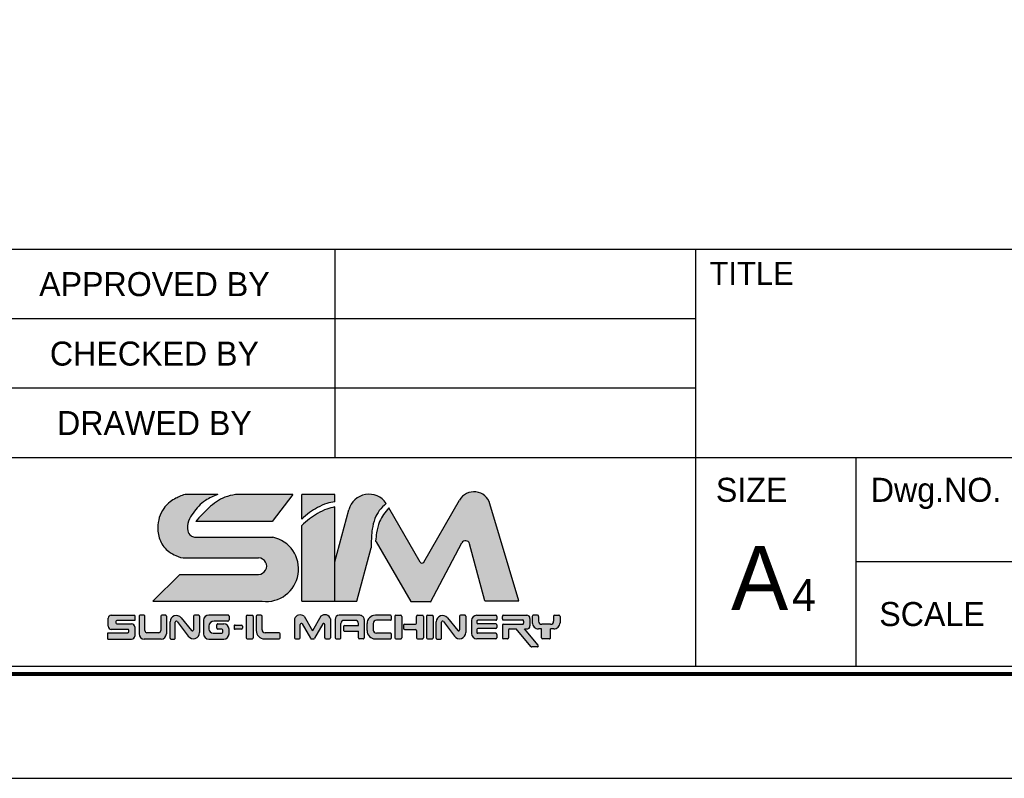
# Model space of a CAD drawing. Header units: millimetres. Extents: x 7261 to 7707, y -742 to -427.
# Tile 2 of 3: x 7544 to 7636, y -742 to -671. Entities that reach past the tile are written whole.
import ezdxf
from ezdxf.enums import TextEntityAlignment as Align

# ---------------------------------------------------------------- set-up
doc = ezdxf.new("R2010")
doc.units = ezdxf.units.MM
doc.header["$LTSCALE"] = 5
doc.layers.add('가는실선', color=1, linetype='Continuous')
doc.layers.add('외형선', color=3, linetype='Continuous')

# ---------------------------------------------------------------- blocks, each defined once
blk = doc.blocks.new('SUNGIL')
at = {"layer": '외형선'}
h = blk.add_hatch(color=150, dxfattribs=at)
h.dxf.hatch_style = 1
h.paths.add_polyline_path([(-15.32034521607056, 0.1363232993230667, 0.4142135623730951), (-15.62034521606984, 0.436323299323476), (-17.04332946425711, 0.436323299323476, -0.4142135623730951), (-17.1433294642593, 0.5363232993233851), (-17.1433294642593, 0.6607271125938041, -0.4142135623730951), (-17.04332946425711, 0.7607271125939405), (-15.32034521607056, 0.7607271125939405), (-15.32034521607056, 1.272719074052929), (-17.57193392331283, 1.272719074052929, 0.4142135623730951), (-17.87193392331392, 0.972719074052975), (-17.87193392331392, 0.2039128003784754, 0.4142135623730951), (-17.57193392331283, -0.09608719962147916), (-15.99039048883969, -0.09608719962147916, -0.4142135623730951), (-15.89039048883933, -0.196087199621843), (-15.89039048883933, -0.314784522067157, -0.4142135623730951), (-15.99039048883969, -0.4147845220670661), (-17.90080074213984, -0.4147845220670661), (-17.90080074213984, -1.035964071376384), (-15.62034521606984, -1.035964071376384, 0.4142135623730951), (-15.32034521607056, -0.7359640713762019)])
h.paths.add_polyline_path([(-3.959990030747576, 1.152137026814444, 0.4142135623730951), (-4.059990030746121, 1.25213702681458), (-4.51451652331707, 1.252137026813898, 0.4142135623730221), (-4.614516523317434, 1.152137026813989), (-4.614516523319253, -0.9073124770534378, 0.4142135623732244), (-4.51451652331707, -1.007312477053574), (-4.059990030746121, -1.007312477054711, 0.4142135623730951), (-3.959990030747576, -0.9073124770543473)])
h.paths.add_polyline_path([(0.5650335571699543, 0.3762042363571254, -0.7673269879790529), (0.7516360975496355, 0.4262042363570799), (1.550409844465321, -0.9573124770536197, 0.2679491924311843), (1.637012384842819, -1.007312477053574), (1.835682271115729, -1.007312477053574, 0.2679491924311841), (1.922284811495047, -0.9573124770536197), (2.721058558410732, 0.4262042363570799, -0.7673269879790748), (2.907661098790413, 0.3762042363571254), (2.907661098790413, -0.9073124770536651, 0.4142135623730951), (3.007661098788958, -1.007312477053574), (3.372694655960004, -1.007312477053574, 0.4142135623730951), (3.472694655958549, -0.9073124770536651), (3.472694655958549, 0.9073124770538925, 0.5572135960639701), (2.5396819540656, 1.157312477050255), (1.736347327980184, -0.2341039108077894), (0.9330127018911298, 1.157312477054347, 0.5198906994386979), (0, 0.9073124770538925), (0, -0.9073124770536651, 0.4142135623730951), (0.1000000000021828, -1.007312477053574), (0.4650335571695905, -1.007312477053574, 0.4142135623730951), (0.5650335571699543, -0.9073124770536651)])
h = blk.add_hatch(color=251, dxfattribs=at)
h.dxf.hatch_style = 1
h.paths.add_polyline_path([(-4.97105499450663, 0.2072521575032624, 0.4142135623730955), (-5.071054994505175, 0.3072521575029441), (-5.691646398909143, 0.3072521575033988, 0.4142135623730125), (-5.791646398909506, 0.2072521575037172), (-5.791646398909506, 0.02459882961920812, 0.414213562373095), (-5.691646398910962, -0.0754011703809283), (-5.071054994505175, -0.07540117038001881, 0.4142135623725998), (-4.97105499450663, 0.02459882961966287)])
h.paths.add_polyline_path([(-12.28087751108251, -0.535964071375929), (-12.28087751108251, 1.17271907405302, 0.4142135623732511), (-12.38087751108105, 1.272719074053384), (-12.71824673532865, 1.272719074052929, 0.4142135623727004), (-12.81824673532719, 1.172719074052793), (-12.81824673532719, -0.2217138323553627, -0.4142135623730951), (-13.01824673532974, -0.4217138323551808), (-14.14548000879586, -0.4217138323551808, -0.4142135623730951), (-14.34548000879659, -0.2217138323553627), (-14.34548000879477, 1.172719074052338, 0.4142135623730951), (-14.44548000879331, 1.272719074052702), (-14.80751994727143, 1.272719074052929, 0.4142135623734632), (-14.90751994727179, 1.172719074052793), (-14.90751994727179, -0.5359640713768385, 0.4142135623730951), (-14.40751994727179, -1.035964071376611), (-12.78087751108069, -1.035964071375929, 0.4142135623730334)])
h.paths.add_polyline_path([(-9.099099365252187, -0.3905156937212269), (-9.099099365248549, 1.172719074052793, 0.4142135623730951), (-9.199099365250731, 1.272719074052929), (-9.587536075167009, 1.272719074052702, 0.4142135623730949), (-9.687536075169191, 1.172719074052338), (-9.687536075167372, -0.1538528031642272, -0.7053166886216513), (-9.865012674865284, -0.2170776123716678), (-10.8639320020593, 1.007012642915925, 0.7053166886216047), (-11.92879160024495, 0.6276637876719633), (-11.92879160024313, -0.9359640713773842, 0.4142135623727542), (-11.82879160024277, -1.035964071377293), (-11.52689582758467, -1.035964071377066, 0.4142135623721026), (-11.4268958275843, -0.9359640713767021), (-11.4268958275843, 0.5934383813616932, -0.7182104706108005), (-11.2473006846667, 0.6539744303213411), (-10.17667022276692, -0.7537319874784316, 0.7182104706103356)])
h.paths.add_polyline_path([(-6.271341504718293, -0.5359640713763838), (-6.271341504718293, -0.06761265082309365, 0.4142135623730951), (-6.771341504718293, 0.4323873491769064), (-7.354107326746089, 0.4323873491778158, 0.4142135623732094), (-7.454107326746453, 0.3323873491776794), (-7.454107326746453, 0.0296939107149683, 0.4142135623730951), (-7.354107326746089, -0.07030608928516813), (-6.96120667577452, -0.07030608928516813, -0.4142135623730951), (-6.861206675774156, -0.1703060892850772), (-6.861206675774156, -0.365264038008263, -0.4142135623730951), (-6.96120667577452, -0.4652640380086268), (-7.806013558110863, -0.4652640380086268, -0.4142135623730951), (-8.206013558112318, -0.06526403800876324), (-8.206013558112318, 0.2047066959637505, -0.4142135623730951), (-7.706013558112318, 0.7047066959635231), (-6.371341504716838, 0.7047066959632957, 0.4142135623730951), (-6.271341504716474, 0.8047066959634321), (-6.271341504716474, 1.172719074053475, 0.4142135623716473), (-6.371341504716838, 1.272719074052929), (-8.217759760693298, 1.272719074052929, 0.4142135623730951), (-8.717759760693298, 0.7727190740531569), (-8.717759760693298, -0.5359640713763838, 0.414213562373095), (-8.217759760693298, -1.035964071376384), (-6.771341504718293, -1.035964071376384, 0.4142135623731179)])
h.paths.add_polyline_path([(-1.362338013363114, -0.5293903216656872, 0.4142135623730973), (-1.462338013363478, -0.4293903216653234), (-2.803363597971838, -0.4293903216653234, -0.4142135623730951), (-3.10336359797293, -0.1293903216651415), (-3.10336359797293, 1.152137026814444, 0.4142135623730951), (-3.203363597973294, 1.25213702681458), (-3.559534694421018, 1.25213702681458, 0.4142135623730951), (-3.659534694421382, 1.152137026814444), (-3.659534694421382, -0.2073124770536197, 0.414213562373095), (-2.85953469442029, -1.007312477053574), (-1.462338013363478, -1.007312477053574, 0.414213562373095), (-1.362338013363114, -0.9073124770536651)])
h.paths.add_polyline_path([(4.456342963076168, 0.4686641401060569, -0.4142135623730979), (4.75634296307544, 0.7686641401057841), (5.839535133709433, 0.7686641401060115, -0.4142135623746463), (6.139535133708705, 0.4686641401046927), (6.139535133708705, 0.2733334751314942), (4.805098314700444, 0.2733334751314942, 0.4142135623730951), (4.705098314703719, 0.1733334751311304), (4.705098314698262, -0.1743424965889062, 0.414213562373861), (4.805098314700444, -0.2743424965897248), (6.139535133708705, -0.2743424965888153), (6.139535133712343, -0.9073124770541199, 0.4142135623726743), (6.239535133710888, -1.007312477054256), (6.59340447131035, -1.007312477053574, 0.414213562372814), (6.693404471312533, -0.9073124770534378), (6.693404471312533, 0.852137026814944, 0.4142135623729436), (6.293404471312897, 1.25213702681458), (4.306512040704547, 1.252137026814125, 0.4142135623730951), (3.906512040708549, 0.8521370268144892), (3.906512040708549, -0.9073124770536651, 0.4142135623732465), (4.006512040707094, -1.007312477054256), (4.356342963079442, -1.007312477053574, 0.414213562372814), (4.456342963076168, -0.9073124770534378)])
h.paths.add_polyline_path([(9.308905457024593, -0.5669163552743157, 0.4142135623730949), (9.20890545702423, -0.4669163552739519), (7.872290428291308, -0.4669163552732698, -0.4142135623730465), (7.572290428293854, -0.1669163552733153), (7.572290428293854, 0.4716728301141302, -0.4142135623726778), (7.872290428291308, 0.77167283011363), (9.208905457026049, 0.7716728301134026, 0.4142135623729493), (9.308905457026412, 0.8716728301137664), (9.308905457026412, 1.152137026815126, 0.4142135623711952), (9.20890545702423, 1.25213702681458), (7.769105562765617, 1.252137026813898, 0.4142135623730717), (6.969105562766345, 0.4521370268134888), (6.969105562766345, -0.2073124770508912, 0.4142135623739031), (7.769105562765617, -1.007312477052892), (9.20890545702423, -1.007312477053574, 0.4142135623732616), (9.308905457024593, -0.9073124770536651)])
h.paths.add_polyline_path([(10.2991855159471, 1.152137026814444, 0.4142135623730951), (10.19918551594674, 1.25213702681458), (9.744659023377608, 1.252137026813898, 0.4142135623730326), (9.644659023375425, 1.152137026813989), (9.644659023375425, -0.9073124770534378, 0.4142135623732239), (9.744659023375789, -1.007312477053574), (10.19918551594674, -1.007312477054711, 0.4142135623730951), (10.2991855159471, -0.9073124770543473)])
h.paths.add_polyline_path([(12.38076114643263, 1.152137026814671, 0.4142135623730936), (12.28076114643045, 1.25213702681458), (11.82623465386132, 1.252137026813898, 0.4142135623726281), (11.72623465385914, 1.152137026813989), (11.72623465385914, 0.4936220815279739, -0.4142135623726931), (11.62623465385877, 0.3936220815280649), (10.58187901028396, 0.3936220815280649, 0.4142135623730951), (10.48187901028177, 0.2936220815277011), (10.48187901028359, 0.00194314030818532, 0.4142135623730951), (10.58187901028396, -0.09805685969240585), (11.62623465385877, -0.09805685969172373, -0.4142135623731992), (11.72623465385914, -0.1980568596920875), (11.72623465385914, -0.9073124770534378, 0.4142135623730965), (11.8262346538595, -1.007312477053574), (12.28076114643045, -1.007312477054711, 0.4142135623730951), (12.38076114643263, -0.9073124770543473)])
h.paths.add_polyline_path([(13.32977494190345, 1.152137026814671, 0.4142135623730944), (13.22977494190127, 1.25213702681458), (12.77524844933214, 1.252137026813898, 0.4142135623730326), (12.67524844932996, 1.152137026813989), (12.67524844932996, -0.9073124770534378, 0.4142135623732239), (12.77524844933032, -1.007312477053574), (13.22977494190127, -1.007312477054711, 0.4142135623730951), (13.32977494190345, -0.9073124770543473)])
h.paths.add_polyline_path([(14.6790167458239, 1.007012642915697, 0.7053166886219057), (13.61415714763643, 0.6276637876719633), (13.61415714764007, -0.9359640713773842, 0.4142135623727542), (13.71415714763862, -1.035964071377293), (14.01605292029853, -1.035964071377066, 0.4142135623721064), (14.11605292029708, -0.9359640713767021), (14.11605292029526, 0.5934383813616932, -0.7182104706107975), (14.2956480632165, 0.6539744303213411), (15.36627852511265, -0.7537319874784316, 0.7182104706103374), (16.44384938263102, -0.3905156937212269), (16.44384938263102, 1.172719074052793, 0.4142135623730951), (16.34384938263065, 1.272719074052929), (15.95541267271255, 1.272719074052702, 0.4142135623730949), (15.85541267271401, 1.172719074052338), (15.85541267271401, -0.1538528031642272, -0.7053166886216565), (15.6779360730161, -0.2170776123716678)])
h.paths.add_polyline_path([(19.4189332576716, 1.152137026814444, 0.4142135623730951), (19.31893325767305, 1.25213702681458), (17.49662840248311, 1.25213702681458, 0.4142135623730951), (16.99662840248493, 0.7521370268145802), (16.99662840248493, -0.5073124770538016, 0.4142135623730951), (17.49662840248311, -1.007312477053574), (19.31893325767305, -1.007312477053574, 0.414213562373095), (19.4189332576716, -0.9073124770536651), (19.4189332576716, -0.5778951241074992, 0.4142135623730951), (19.31893325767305, -0.4778951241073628), (17.60363558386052, -0.4778951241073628, -0.4142135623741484), (17.50363558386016, -0.3778951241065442), (17.50363558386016, -0.1244796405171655, -0.4142135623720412), (17.60363558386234, -0.02447964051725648), (19.31893325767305, -0.02447964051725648, 0.4142135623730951), (19.4189332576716, 0.07552035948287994), (19.4189332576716, 0.3219568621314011, 0.4142135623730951), (19.31893325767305, 0.4219568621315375), (17.60363558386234, 0.4219568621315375, -0.4142135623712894), (17.50363558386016, 0.5219568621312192), (17.50363558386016, 0.6707348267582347, -0.4142135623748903), (17.60363558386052, 0.7707348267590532), (19.31893325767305, 0.7707348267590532, 0.4142135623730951), (19.4189332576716, 0.870734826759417)])
h.paths.add_polyline_path([(22.60263788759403, 0.952137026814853, 0.4142135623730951), (22.30263788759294, 1.252137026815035), (20.05717268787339, 1.25213702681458, 0.4142135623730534), (19.95717268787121, 1.152137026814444), (19.95717268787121, 0.9041253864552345, 0.4142135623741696), (20.05717268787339, 0.8041253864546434), (21.90090023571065, 0.8041253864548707, -0.4142135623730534), (22.00090023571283, 0.7041253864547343), (22.00090023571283, 0.4896281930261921, -0.4142135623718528), (21.90090023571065, 0.3896281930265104), (20.05717268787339, 0.3896281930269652, 0.4142135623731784), (19.95717268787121, 0.2896281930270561), (19.95717268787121, -0.9073124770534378, 0.4142135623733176), (20.05717268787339, -1.007312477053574), (20.45308013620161, -1.007312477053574, 0.414213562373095), (20.55308013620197, -0.9073124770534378), (20.55308013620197, -0.1613095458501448, -0.414213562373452), (20.65308013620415, -0.06130954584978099), (21.28090429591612, -0.06130954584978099), (22.70003576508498, -1.752564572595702, 0.2216946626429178), (22.77664020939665, -1.788285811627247), (23.31875131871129, -1.788285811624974, 0.6370702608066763), (23.39535576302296, -1.624007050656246), (22.08409686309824, -0.06130954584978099), (22.30263788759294, -0.06130954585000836, 0.4142135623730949), (22.60263788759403, 0.2386904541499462)])
h.paths.add_polyline_path([(25.48938805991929, 0.5386904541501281), (25.48938805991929, 1.152137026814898, 0.4142135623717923), (25.38938805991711, 1.25213702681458), (24.97889821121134, 1.25213702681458, 0.4142135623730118), (24.87889821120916, 1.152137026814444), (24.87889821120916, 0.6896281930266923, -0.4142135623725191), (24.57889821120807, 0.3896281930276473), (23.73988544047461, 0.3896281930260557, -0.414213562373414), (23.4398854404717, 0.6896281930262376), (23.4398854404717, 1.152137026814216, 0.4142135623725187), (23.33988544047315, 1.252137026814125), (22.92939559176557, 1.25213702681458, 0.4142135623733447), (22.82939559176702, 1.152137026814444), (22.82939559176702, 0.5386904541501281, 0.4142135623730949), (23.42939559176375, -0.06130954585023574), (24.88938805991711, -0.06130954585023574, 0.4142135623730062)])
h.paths.add_polyline_path([(24.57966956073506, -0.06130954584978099), (23.71582084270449, -0.06130954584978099), (23.71582084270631, -0.9073124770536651, 0.4142135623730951), (23.81582084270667, -1.007312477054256), (24.47966956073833, -1.007312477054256, 0.4142135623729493), (24.57966956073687, -0.9073124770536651)])
for p, q in [((-17.87193392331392, 0.203912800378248), (-17.87193392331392, 0.972719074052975)), ((-17.57193392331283, 1.272719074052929), (-15.32034521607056, 1.272719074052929)), ((-15.32034521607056, 1.234862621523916), (-15.32034521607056, 0.7607271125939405)), ((-14.90751994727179, 1.17271907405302), (-14.90751994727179, -0.5359640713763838)), ((-14.44548000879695, 1.272719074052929), (-14.80751994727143, 1.272719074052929)), ((-14.34548000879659, -0.2217138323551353), (-14.34548000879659, 1.17271907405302)), ((-12.81824673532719, 1.17271907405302), (-12.81824673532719, -0.2217138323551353)), ((-12.38087751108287, 1.272719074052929), (-12.71824673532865, 1.272719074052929)), ((-12.28087751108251, 1.17271907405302), (-12.28087751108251, -0.5359640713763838)), ((-10.86393200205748, 1.007012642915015), (-9.865012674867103, -0.2170776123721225)), ((-9.687536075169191, 1.17271907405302), (-9.687536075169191, -0.1538528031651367)), ((-9.199099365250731, 1.272719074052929), (-9.587536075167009, 1.272719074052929)), ((-9.099099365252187, 1.17271907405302), (-9.099099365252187, -0.390515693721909)), ((-6.371341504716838, 1.272719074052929), (-8.217759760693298, 1.272719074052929)), ((-6.271341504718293, 1.17271907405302), (-6.271341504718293, 0.8047066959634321)), ((-6.271341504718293, 1.17271907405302), (-6.271341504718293, 0.8047066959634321)), ((-4.614516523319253, 1.152137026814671), (-4.614516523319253, -0.9073124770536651)), ((-4.51451652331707, 1.25213702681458), (-4.059990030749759, 1.25213702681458)), ((-3.959990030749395, 1.152137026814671), (-3.959990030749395, -0.9073124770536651)), ((-3.659534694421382, 1.152137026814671), (-3.659534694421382, -0.2073124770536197)), ((-3.203363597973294, 1.25213702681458), (-3.559534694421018, 1.25213702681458)), ((-3.10336359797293, -0.1293903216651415), (-3.10336359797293, 1.152137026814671)), ((0.9330127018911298, 1.157312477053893), (1.736347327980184, -0.2341039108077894)), ((2.5396819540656, 1.157312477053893), (1.736347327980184, -0.2341039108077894)), ((6.293404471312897, 1.25213702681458), (4.306512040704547, 1.25213702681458)), ((9.20890545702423, 1.25213702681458), (7.769105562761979, 1.25213702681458)), ((9.308905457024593, 0.8716728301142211), (9.308905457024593, 1.152137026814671)), ((9.644659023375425, 1.152137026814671), (9.644659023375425, -0.9073124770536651)), ((9.744659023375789, 1.25213702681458), (10.19918551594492, 1.25213702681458)), ((10.2991855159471, 1.152137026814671), (10.2991855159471, -0.9073124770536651)), ((11.72623465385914, 0.4936220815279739), (11.72623465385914, 1.152137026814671)), ((11.8262346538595, 1.25213702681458), (12.28076114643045, 1.25213702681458)), ((12.38076114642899, 1.152137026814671), (12.38076114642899, -0.9073124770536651)), ((12.67524844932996, 1.152137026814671), (12.67524844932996, -0.9073124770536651)), ((12.77524844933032, 1.25213702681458), (13.22977494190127, 1.25213702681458)), ((13.32977494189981, 1.152137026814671), (13.32977494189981, -0.9073124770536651)), ((14.6790167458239, 1.007012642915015), (15.67793607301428, -0.2170776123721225)), ((15.85541267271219, 1.17271907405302), (15.85541267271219, -0.1538528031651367)), ((16.34384938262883, 1.272719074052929), (15.95541267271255, 1.272719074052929)), ((16.44384938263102, 1.17271907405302), (16.44384938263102, -0.390515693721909)), ((17.49662840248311, 1.25213702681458), (19.31893325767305, 1.25213702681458)), ((19.4189332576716, 1.152137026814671), (19.4189332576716, 0.8707348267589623)), ((19.95717268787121, 0.904125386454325), (19.95717268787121, 1.152137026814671)), ((20.05717268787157, 1.25213702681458), (22.30263788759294, 1.25213702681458)), ((22.60263788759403, 0.9521370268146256), (22.60263788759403, 0.2386904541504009)), ((22.82939559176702, 1.152137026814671), (22.82939559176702, 0.5386904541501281)), ((23.33988544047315, 1.25213702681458), (22.92939559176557, 1.25213702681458)), ((23.4398854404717, 1.152137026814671), (23.4398854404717, 0.6896281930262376)), ((24.87889821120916, 1.152137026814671), (24.87889821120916, 0.6896281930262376)), ((24.97889821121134, 1.25213702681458), (25.38938805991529, 1.25213702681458)), ((25.48938805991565, 1.152137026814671), (25.48938805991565, 0.5386904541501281)), ((-17.1433294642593, 0.6607271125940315), (-17.1433294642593, 0.5363232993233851)), ((-15.32034521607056, 0.7607271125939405), (-17.04332946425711, 0.7607271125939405)), ((-17.04332946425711, 0.436323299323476), (-15.62034521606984, 0.436323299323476)), ((-15.32034521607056, 0.1363232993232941), (-15.32034521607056, -0.7359640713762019)), ((-11.92879160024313, -0.9359640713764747), (-11.92879160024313, 0.6276637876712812)), ((-11.4268958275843, -0.9359640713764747), (-11.4268958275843, 0.5934383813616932)), ((-11.2473006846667, 0.6539744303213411), (-10.17667022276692, -0.7537319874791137)), ((-8.717759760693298, 0.7727190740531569), (-8.717759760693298, -0.5359640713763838)), ((-8.206013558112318, 0.2047066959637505), (-8.206013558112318, -0.06526403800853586)), ((-6.371341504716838, 0.7047066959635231), (-7.706013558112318, 0.7047066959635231)), ((-7.454107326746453, 0.02969391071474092), (-7.454107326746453, 0.3323873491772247)), ((-7.354107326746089, 0.4323873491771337), (-6.771341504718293, 0.4323873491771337)), ((-5.791646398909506, 0.2072521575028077), (-5.791646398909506, 0.02459882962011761)), ((-5.691646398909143, 0.3072521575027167), (-5.071054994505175, 0.3072521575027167)), ((-4.971054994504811, 0.2072521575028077), (-4.971054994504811, 0.02459882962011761)), ((0, 0.9073124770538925), (0, -0.9073124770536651)), ((0.5650335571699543, -0.9073124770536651), (0.5650335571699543, 0.3762042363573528)), ((0.7516360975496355, 0.4262042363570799), (1.550409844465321, -0.9573124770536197)), ((2.721058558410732, 0.4262042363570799), (1.922284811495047, -0.9573124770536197)), ((2.907661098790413, -0.9073124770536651), (2.907661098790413, 0.3762042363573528)), ((3.472694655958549, 0.9073124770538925), (3.472694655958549, -0.9073124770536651)), ((3.906512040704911, 0.8521370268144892), (3.906512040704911, -0.9073124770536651)), ((4.456342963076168, -0.9073124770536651), (4.456342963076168, 0.4686641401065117)), ((4.705098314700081, 0.1733334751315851), (4.705098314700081, -0.1743424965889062)), ((5.839535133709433, 0.7686641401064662), (4.75634296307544, 0.7686641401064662)), ((4.805098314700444, 0.2733334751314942), (6.139535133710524, 0.2733334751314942)), ((6.139535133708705, 0.2733334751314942), (6.139535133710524, 0.4686641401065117)), ((6.693404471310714, 0.8521370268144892), (6.693404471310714, -0.9073124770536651)), ((6.969105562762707, -0.2073124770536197), (6.969105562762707, 0.4521370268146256)), ((7.572290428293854, 0.4716728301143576), (7.572290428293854, -0.1669163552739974)), ((9.20890545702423, 0.7716728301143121), (7.872290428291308, 0.7716728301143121)), ((10.48187901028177, 0.2936220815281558), (10.48187901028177, 0.00194314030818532)), ((10.58187901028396, 0.3936220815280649), (11.62623465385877, 0.3936220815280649)), ((13.61415714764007, -0.9359640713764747), (13.61415714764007, 0.6276637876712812)), ((14.11605292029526, -0.9359640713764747), (14.11605292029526, 0.5934383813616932)), ((14.2956480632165, 0.6539744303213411), (15.36627852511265, -0.7537319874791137)), ((16.99662840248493, 0.7521370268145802), (16.99662840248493, -0.5073124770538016)), ((17.50363558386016, 0.6707348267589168), (17.50363558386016, 0.5219568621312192)), ((19.31893325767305, 0.7707348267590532), (17.60363558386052, 0.7707348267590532)), ((19.31893325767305, 0.4219568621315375), (17.60363558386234, 0.4219568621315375)), ((19.4189332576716, 0.3219568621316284), (19.4189332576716, 0.07552035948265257)), ((19.95717268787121, 0.2896281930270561), (19.95717268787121, -0.9073124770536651)), ((20.05717268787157, 0.804125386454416), (21.90090023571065, 0.804125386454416)), ((20.05717268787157, 0.3896281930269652), (21.90090023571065, 0.3896281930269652)), ((22.0009002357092, 0.704125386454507), (22.0009002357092, 0.4896281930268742)), ((24.57889821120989, 0.3896281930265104), (23.73988544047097, 0.3896281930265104)), ((-17.90080074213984, -1.035964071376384), (-17.90080074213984, -0.4147845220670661)), ((-17.90080074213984, -0.4147845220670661), (-15.99039048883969, -0.4147845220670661)), ((-15.99039048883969, -0.09608719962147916), (-17.57193392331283, -0.09608719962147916)), ((-15.89039048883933, -0.314784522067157), (-15.89039048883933, -0.1960871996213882)), ((-13.01824673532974, -0.4217138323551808), (-14.14548000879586, -0.4217138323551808)), ((-7.806013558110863, -0.4652640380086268), (-6.96120667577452, -0.4652640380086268)), ((-6.96120667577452, -0.07030608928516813), (-7.354107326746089, -0.07030608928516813)), ((-6.861206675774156, -0.3652640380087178), (-6.861206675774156, -0.1703060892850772)), ((-6.271341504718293, -0.5359640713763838), (-6.271341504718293, -0.0676126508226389)), ((-5.071054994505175, -0.07540117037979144), (-5.691646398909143, -0.07540117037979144)), ((-1.462338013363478, -0.4293903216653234), (-2.803363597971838, -0.4293903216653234)), ((-1.362338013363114, -0.9073124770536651), (-1.362338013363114, -0.5293903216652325)), ((4.805098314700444, -0.2743424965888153), (6.139535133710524, -0.2743424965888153)), ((6.139535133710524, -0.9073124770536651), (6.139535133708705, -0.2743424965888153)), ((9.20890545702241, -0.4669163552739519), (7.872290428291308, -0.4669163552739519)), ((9.308905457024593, -0.9073124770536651), (9.308905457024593, -0.566916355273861)), ((10.58187901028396, -0.09805685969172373), (11.62623465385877, -0.09805685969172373)), ((11.72623465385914, -0.1980568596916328), (11.72623465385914, -0.9073124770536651)), ((17.50363558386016, -0.1244796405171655), (17.50363558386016, -0.377895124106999)), ((19.31893325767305, -0.02447964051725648), (17.60363558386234, -0.02447964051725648)), ((19.31893325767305, -0.4778951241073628), (17.60363558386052, -0.4778951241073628)), ((19.4189332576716, -0.5778951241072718), (19.4189332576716, -0.9073124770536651)), ((20.55308013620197, -0.16130954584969), (20.55308013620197, -0.9073124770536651)), ((20.65308013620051, -0.06130954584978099), (21.28090429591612, -0.06130954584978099)), ((22.70003576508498, -1.752564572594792), (21.28090429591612, -0.06130954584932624)), ((22.08409686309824, -0.06130954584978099), (22.30263788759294, -0.06130954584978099)), ((23.39535576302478, -1.624007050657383), (22.08409686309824, -0.06130954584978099)), ((23.71582084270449, -0.06130954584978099), (23.42939559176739, -0.06130954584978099)), ((23.71582084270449, -0.9073124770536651), (23.71582084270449, -0.06130954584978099)), ((24.88938805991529, -0.06130954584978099), (24.57966956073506, -0.06130954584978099)), ((24.57966956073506, -0.9073124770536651), (24.57966956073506, -0.06130954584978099)), ((-17.90080074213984, -1.035964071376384), (-15.62034521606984, -1.035964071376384)), ((-12.78087751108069, -1.035964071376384), (-14.40751994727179, -1.035964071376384)), ((-11.82879160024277, -1.035964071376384), (-11.52689582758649, -1.035964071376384)), ((-8.217759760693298, -1.035964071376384), (-6.771341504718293, -1.035964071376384)), ((-4.51451652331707, -1.007312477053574), (-4.059990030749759, -1.007312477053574)), ((-2.85953469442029, -1.007312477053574), (-1.462338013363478, -1.007312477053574)), ((0.1000000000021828, -1.007312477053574), (0.4650335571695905, -1.007312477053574)), ((1.637012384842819, -1.007312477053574), (1.835682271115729, -1.007312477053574)), ((3.007661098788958, -1.007312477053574), (3.372694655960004, -1.007312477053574)), ((4.006512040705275, -1.007312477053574), (4.356342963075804, -1.007312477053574)), ((6.59340447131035, -1.007312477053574), (6.239535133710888, -1.007312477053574)), ((7.769105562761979, -1.007312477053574), (9.20890545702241, -1.007312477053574)), ((9.744659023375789, -1.007312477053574), (10.19918551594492, -1.007312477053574)), ((11.8262346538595, -1.007312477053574), (12.28076114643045, -1.007312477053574)), ((12.77524844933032, -1.007312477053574), (13.22977494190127, -1.007312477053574)), ((13.71415714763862, -1.035964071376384), (14.0160529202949, -1.035964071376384)), ((19.31893325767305, -1.007312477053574), (17.49662840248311, -1.007312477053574)), ((20.45308013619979, -1.007312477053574), (20.05717268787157, -1.007312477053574)), ((23.31875131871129, -1.788285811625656), (22.77664020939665, -1.788285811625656)), ((24.47966956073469, -1.007312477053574), (23.81582084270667, -1.007312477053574))]:
    blk.add_line(p, q, dxfattribs=at)
for centre, radius, start, end in [((-17.57193392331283, 0.972719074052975), 0.3, 90, 180), ((-14.80751994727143, 1.17271907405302), 0.09999999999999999, 90, 180), ((-14.44548000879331, 1.172719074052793), 0.09999999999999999, 2.62505172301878e-10, 90.00000000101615), ((-12.71824673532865, 1.17271907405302), 0.09999999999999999, 90, 180), ((-12.38087751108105, 1.172719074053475), 0.09999999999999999, 359.9999999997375, 90.00000000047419), ((-11.32879160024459, 0.6276637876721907), 0.6, 39.21617813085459, 180.0000000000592), ((-9.587536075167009, 1.172719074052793), 0.09999999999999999, 90.00000000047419, 179.9999999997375), ((-9.199099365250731, 1.17271907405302), 0.09999999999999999, 0, 90.00000000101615), ((-8.217759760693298, 0.7727190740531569), 0.5, 90, 180), ((-6.371341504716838, 1.17271907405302), 0.09999999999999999, 0, 90.00000000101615), ((-4.51451652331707, 1.152137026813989), 0.09999999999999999, 90.00000000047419, 179.9999999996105), ((-4.059990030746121, 1.152137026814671), 0.09999999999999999, 359.9999999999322, 90.00000000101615), ((-3.559534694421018, 1.152137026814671), 0.09999999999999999, 90, 180), ((-3.203363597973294, 1.152137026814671), 0.09999999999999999, 0, 90), ((0.5542307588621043, 0.704920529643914), 0.5900290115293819, 50.06099622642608, 159.9390037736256), ((2.928848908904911, 0.7436779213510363), 0.5679299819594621, 16.7457072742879, 133.2542927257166), ((4.306512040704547, 0.8521370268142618), 0.4, 90.00000000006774, 179.9999999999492), ((6.293404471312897, 0.8521370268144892), 0.4, 0, 90.00000000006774), ((7.769105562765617, 0.4521370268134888), 0.7999999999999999, 90.00000000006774, 179.9999999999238), ((9.20890545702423, 1.152137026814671), 0.09999999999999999, 359.9999999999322, 90.00000000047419), ((9.744659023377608, 1.152137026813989), 0.09999999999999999, 90.00000000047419, 179.9999999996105), ((10.19918551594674, 1.152137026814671), 0.09999999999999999, 359.9999999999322, 90.00000000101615), ((11.82623465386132, 1.152137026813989), 0.09999999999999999, 90.00000000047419, 179.9999999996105), ((12.28076114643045, 1.152137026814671), 0.09999999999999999, 359.9999999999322, 90.00000000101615), ((12.77524844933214, 1.152137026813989), 0.09999999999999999, 90.00000000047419, 179.9999999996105), ((13.22977494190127, 1.152137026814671), 0.09999999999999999, 359.9999999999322, 90.00000000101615), ((14.2141571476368, 0.6276637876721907), 0.6, 39.21617813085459, 180.0000000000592), ((15.95541267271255, 1.172719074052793), 0.09999999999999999, 90.00000000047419, 179.9999999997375), ((16.34384938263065, 1.17271907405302), 0.09999999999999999, 0, 90.00000000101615), ((17.49662840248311, 0.7521370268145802), 0.5, 90, 180), ((19.31893325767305, 1.152137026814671), 0.09999999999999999, 0, 90), ((20.05717268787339, 1.152137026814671), 0.09999999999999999, 90.00000000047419, 180.0000000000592), ((22.30263788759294, 0.952137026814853), 0.3, 359.9999999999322, 90), ((22.92939559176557, 1.152137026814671), 0.09999999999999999, 90, 180.0000000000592), ((23.33988544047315, 1.152137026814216), 0.09999999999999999, 1.862939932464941e-10, 90.00000000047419), ((24.97889821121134, 1.152137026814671), 0.09999999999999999, 90.00000000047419, 180.0000000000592), ((25.38938805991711, 1.152137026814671), 0.09999999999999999, 359.9999999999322, 90.00000000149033), ((-17.57193392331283, 0.203912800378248), 0.3, 180, 270), ((-17.04332946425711, 0.6607271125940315), 0.09999999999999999, 90, 180), ((-17.04332946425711, 0.5363232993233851), 0.09999999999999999, 180, 270), ((-15.62034521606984, 0.1363232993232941), 0.3, 0, 90), ((-11.32689582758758, 0.5934383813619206), 0.09999999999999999, 37.25478689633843, 180.0000000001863), ((-7.706013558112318, 0.2047066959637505), 0.5, 90, 180), ((-7.354107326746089, 0.3323873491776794), 0.09999999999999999, 90, 180.0000000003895), ((-7.354107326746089, 0.02969391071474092), 0.09999999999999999, 180, 270), ((-6.771341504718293, -0.06761265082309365), 0.5, 3.387163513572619e-11, 90), ((-6.371341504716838, 0.8047066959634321), 0.09999999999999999, 269.9999999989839, 1.270186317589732e-10), ((-5.691646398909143, 0.2072521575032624), 0.09999999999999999, 90, 180.0000000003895), ((-5.691646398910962, 0.02459882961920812), 0.09999999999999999, 179.999999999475, 270.0000000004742), ((-5.071054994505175, 0.2072521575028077), 0.09999999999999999, 0, 90), ((-5.071054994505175, 0.02459882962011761), 0.09999999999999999, 270, 0), ((0.6650335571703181, 0.3762042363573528), 0.09999999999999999, 30.00000000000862, 180), ((2.80766109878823, 0.3762042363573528), 0.09999999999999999, 0, 149.9999999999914), ((4.75634296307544, 0.4686641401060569), 0.3, 90, 179.999999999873), ((4.805098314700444, 0.1733334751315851), 0.09999999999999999, 90.00000000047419, 179.9999999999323), ((5.839535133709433, 0.4686641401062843), 0.3, 6.774327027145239e-11, 89.99999999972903), ((7.872290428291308, 0.4716728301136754), 0.3, 90, 179.999999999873), ((9.208905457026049, 0.8716728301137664), 0.09999999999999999, 269.9999999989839, 4.48799165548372e-10), ((10.58187901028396, 0.2936220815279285), 0.09999999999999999, 90, 179.9999999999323), ((10.58187901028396, 0.001943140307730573), 0.09999999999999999, 179.9999999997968, 269.9999999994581), ((11.62623465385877, 0.4936220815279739), 0.09999999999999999, 270, 359.9999999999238), ((14.21605292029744, 0.5934383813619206), 0.09999999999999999, 37.25478689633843, 180.0000000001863), ((17.60363558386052, 0.6707348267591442), 0.09999999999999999, 90, 180.0000000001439), ((17.60363558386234, 0.5219568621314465), 0.09999999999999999, 180.0000000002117, 270), ((19.31893325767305, 0.8707348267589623), 0.09999999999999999, 270, 0), ((19.31893325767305, 0.3219568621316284), 0.09999999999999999, 0, 90), ((19.31893325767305, 0.07552035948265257), 0.09999999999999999, 270, 0), ((20.05717268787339, 0.9041253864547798), 0.09999999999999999, 180.000000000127, 269.9999999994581), ((20.05717268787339, 0.2896281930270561), 0.09999999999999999, 90.00000000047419, 180.0000000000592), ((21.90090023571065, 0.7041253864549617), 0.09999999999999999, 359.9999999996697, 90.00000000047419), ((21.90090023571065, 0.4896281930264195), 0.09999999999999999, 269.9999999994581, 3.302484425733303e-10), ((22.30263788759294, 0.2386904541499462), 0.3, 270, 5.080745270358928e-11), ((23.42939559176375, 0.5386904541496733), 0.6, 179.9999999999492, 270.0000000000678), ((23.73988544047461, 0.6896281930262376), 0.3, 179.9999999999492, 269.999999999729), ((24.57889821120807, 0.6896281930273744), 0.3, 270.0000000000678, 359.9999999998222), ((24.88938805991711, 0.5386904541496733), 0.6, 269.9999999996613, 5.080745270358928e-11), ((-15.99039048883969, -0.1960871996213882), 0.09999999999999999, 0, 90), ((-15.99039048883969, -0.314784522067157), 0.09999999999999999, 270, 0), ((-15.62034521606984, -0.7359640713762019), 0.3, 270, 0), ((-14.40751994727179, -0.5359640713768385), 0.5, 179.9999999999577, 269.9999999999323), ((-14.14548000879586, -0.2217138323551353), 0.2, 180, 270), ((-13.01824673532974, -0.2217138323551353), 0.2, 270, 0), ((-12.78087751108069, -0.535964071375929), 0.5, 270.0000000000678, 359.9999999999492), ((-11.82879160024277, -0.9359640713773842), 0.09999999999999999, 179.9999999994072, 270), ((-11.52689582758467, -0.9359640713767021), 0.09999999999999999, 269.9999999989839, 3.302484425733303e-10), ((-9.699099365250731, -0.3905156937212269), 0.6, 217.2547868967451, 359.9999999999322), ((-9.787536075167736, -0.1538528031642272), 0.09999999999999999, 219.2161781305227, 359.9999999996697), ((-8.217759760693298, -0.5359640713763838), 0.5, 180.0000000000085, 269.9999999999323), ((-7.806013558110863, -0.06526403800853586), 0.4, 180, 270), ((-6.96120667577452, -0.1703060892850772), 0.09999999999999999, 0, 90), ((-6.96120667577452, -0.3652640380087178), 0.09999999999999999, 270, 0), ((-6.771341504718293, -0.5359640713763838), 0.5, 270, 359.9999999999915), ((-4.51451652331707, -0.9073124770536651), 0.09999999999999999, 180, 270), ((-4.059990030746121, -0.9073124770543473), 0.09999999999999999, 269.9999999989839, 4.48799165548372e-10), ((-2.85953469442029, -0.2073124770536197), 0.7999999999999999, 180, 270), ((-2.803363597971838, -0.1293903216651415), 0.3, 180, 270), ((-1.462338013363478, -0.5293903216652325), 0.09999999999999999, 0, 90), ((-1.462338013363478, -0.9073124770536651), 0.09999999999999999, 270, 0), ((0.1000000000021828, -0.9073124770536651), 0.09999999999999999, 180, 270), ((0.4650335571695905, -0.9073124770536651), 0.09999999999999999, 270, 0), ((3.007661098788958, -0.9073124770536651), 0.09999999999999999, 180, 270), ((3.372694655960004, -0.9073124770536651), 0.09999999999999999, 270, 0), ((4.006512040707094, -0.9073124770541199), 0.09999999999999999, 179.9999999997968, 269.9999999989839), ((4.356342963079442, -0.9073124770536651), 0.09999999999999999, 269.9999999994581, 0), ((4.805098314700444, -0.1743424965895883), 0.09999999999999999, 179.9999999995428, 270.0000000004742), ((6.239535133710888, -0.9073124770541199), 0.09999999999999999, 179.9999999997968, 269.9999999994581), ((6.59340447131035, -0.9073124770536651), 0.09999999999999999, 269.9999999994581, 0), ((7.769105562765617, -0.2073124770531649), 0.7999999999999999, 180.0000000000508, 269.999999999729), ((7.872290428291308, -0.1669163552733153), 0.3, 180.0000000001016, 270.0000000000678), ((9.20890545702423, -0.5669163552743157), 0.09999999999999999, 1.270186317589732e-10, 90.00000000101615), ((9.20890545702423, -0.9073124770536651), 0.09999999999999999, 269.9999999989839, 0), ((9.744659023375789, -0.9073124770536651), 0.09999999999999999, 180, 270), ((10.19918551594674, -0.9073124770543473), 0.09999999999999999, 269.9999999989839, 4.48799165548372e-10), ((11.62623465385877, -0.1980568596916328), 0.09999999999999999, 0, 90), ((11.8262346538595, -0.9073124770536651), 0.09999999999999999, 180, 270), ((12.28076114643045, -0.9073124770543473), 0.09999999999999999, 269.9999999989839, 4.48799165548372e-10), ((12.77524844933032, -0.9073124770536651), 0.09999999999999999, 180, 270), ((13.22977494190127, -0.9073124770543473), 0.09999999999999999, 269.9999999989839, 4.48799165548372e-10), ((13.71415714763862, -0.9359640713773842), 0.09999999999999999, 179.9999999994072, 270), ((14.01605292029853, -0.9359640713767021), 0.09999999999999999, 269.9999999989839, 3.302484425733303e-10), ((15.84384938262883, -0.3905156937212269), 0.6, 217.2547868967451, 359.9999999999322), ((15.75541267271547, -0.1538528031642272), 0.09999999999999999, 219.2161781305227, 359.9999999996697), ((17.49662840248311, -0.5073124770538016), 0.5, 180, 270), ((17.60363558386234, -0.1244796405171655), 0.09999999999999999, 90, 179.9999999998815), ((17.60363558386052, -0.3778951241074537), 0.09999999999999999, 179.9999999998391, 270), ((19.31893325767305, -0.5778951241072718), 0.09999999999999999, 0, 90), ((19.31893325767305, -0.9073124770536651), 0.09999999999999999, 270, 0), ((20.05717268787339, -0.9073124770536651), 0.09999999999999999, 180, 269.9999999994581), ((20.45308013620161, -0.9073124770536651), 0.09999999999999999, 269.9999999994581, 0), ((20.65308013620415, -0.16130954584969), 0.09999999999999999, 90.00000000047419, 180), ((23.81582084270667, -0.9073124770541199), 0.09999999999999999, 179.9999999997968, 269.9999999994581), ((24.47966956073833, -0.9073124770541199), 0.09999999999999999, 269.9999999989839, 1.862939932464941e-10), ((1.637012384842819, -0.9073124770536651), 0.09999999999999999, 210.0000000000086, 270), ((1.835682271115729, -0.9073124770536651), 0.09999999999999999, 270, 329.9999999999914), ((22.77664020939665, -1.688285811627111), 0.09999999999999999, 219.999999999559, 270), ((23.31875131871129, -1.688285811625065), 0.09999999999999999, 270.0000000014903, 39.99999999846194)]:
    blk.add_arc(centre, radius, start, end, dxfattribs=at)
blk = doc.blocks.new('SIM')
at = {"layer": '외형선'}
h = blk.add_hatch(color=8, dxfattribs=at)
h.dxf.hatch_style = 1
edge = h.paths.add_edge_path()
edge.add_spline(control_points=[(2.267694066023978, 1.075121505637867), (2.278947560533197, 1.39740209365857), (2.298366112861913, 1.953515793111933), (2.459892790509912, 2.683469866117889), (2.769376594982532, 3.237824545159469), (3.052262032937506, 3.510791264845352), (3.202143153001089, 3.655417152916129)], knot_values=[0, 0, 0, 0, 0.7435831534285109, 1.283095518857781, 1.707763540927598, 2.186317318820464, 2.186317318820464, 2.186317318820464, 2.186317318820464], degree=3, periodic=0)
edge.add_arc((2.128800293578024, 2.921976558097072), 1.300000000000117, 34.34572044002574, 164.9999999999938)
edge.add_line((0.8730967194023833, 3.258441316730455), (1.110223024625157e-16, -1.13686837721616e-13))
edge.add_line((0, -1.13686837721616e-13), (0, -2.455138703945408))
edge.add_line((0, -2.455138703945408), (1.367331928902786, -2.455138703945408))
edge.add_line((1.367331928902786, -2.455138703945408), (2.260865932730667, 0.8795755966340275))
edge.add_spline(control_points=[(2.260865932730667, 0.8795755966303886), (2.263141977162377, 0.9447575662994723), (2.265418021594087, 1.009939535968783), (2.267694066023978, 1.075121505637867)], knot_values=[2.186317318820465, 2.186317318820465, 2.186317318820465, 2.186317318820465, 2.336708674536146, 2.336708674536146, 2.336708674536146, 2.336708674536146], degree=3, periodic=0)
edge = h.paths.add_edge_path()
edge.add_arc((8.154312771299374, 1.068391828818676), 0.2599999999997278, 14.999999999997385, 152.0936797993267, ccw=False)
edge.add_line((8.40545348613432, 1.135684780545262), (9.362256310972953, -2.435151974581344))
edge.add_line((9.362256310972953, -2.435151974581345), (11.47424503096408, -2.435151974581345))
edge.add_line((11.47424503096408, -2.435151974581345), (9.680014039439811, 3.631360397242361))
edge.add_arc((8.682718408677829, 3.336400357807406), 1.040000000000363, 16.47610349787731, 150.0000000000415)
edge.add_line((7.782051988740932, 3.856400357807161), (5.548819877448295, -0.01167112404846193))
edge.add_arc((5.436236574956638, 0.05332887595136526), 0.1299999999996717, 210.0000000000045, 329.9999999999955, ccw=False)
edge.add_line((5.323653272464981, -0.01167112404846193), (3.373111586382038, 3.366766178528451))
edge.add_spline(control_points=[(3.373111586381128, 3.366766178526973), (3.255227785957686, 3.237237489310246), (3.022445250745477, 2.981460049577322), (2.746272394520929, 2.45928186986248), (2.608432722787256, 1.886849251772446), (2.5608772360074, 1.47595288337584), (2.540828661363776, 1.302726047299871)], knot_values=[0, 0, 0, 0, 0.523800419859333, 1.034337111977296, 1.752334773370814, 2.275651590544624, 2.275651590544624, 2.275651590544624, 2.275651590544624], degree=3, periodic=0)
edge.add_arc((2.478295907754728, 1.188753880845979), 0.1300000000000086, 30.000000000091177, 61.2478817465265, ccw=False)
edge.add_line((2.590879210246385, 1.253753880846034), (4.738680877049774, -2.466347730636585))
edge.add_line((4.738680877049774, -2.466347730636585), (5.988052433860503, -2.466347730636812))
edge.add_line((5.988052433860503, -2.466347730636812), (7.924547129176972, 1.190078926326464))
h = blk.add_hatch(color=150, dxfattribs=at)
h.dxf.hatch_style = 1
edge = h.paths.add_edge_path()
edge.add_spline(control_points=[(-2.06413229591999, 2.673467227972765), (-1.906725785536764, 2.813532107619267), (-1.601537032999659, 3.085097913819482), (-1.066663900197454, 3.404755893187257), (-0.5415774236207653, 3.659944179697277), (-0.1646305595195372, 3.724102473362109), (0, 3.752123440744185)], knot_values=[0, 0, 0, 0, 0.6304310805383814, 1.222315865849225, 1.865724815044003, 2.364625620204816, 2.364625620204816, 2.364625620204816, 2.364625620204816], degree=3, periodic=0)
edge.add_line((0, 3.752123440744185), (0, 4.212381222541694))
edge.add_line((0, 4.212381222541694), (-2.06413229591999, 4.212381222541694))
edge.add_line((-2.06413229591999, 4.212381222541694), (-2.06413229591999, 2.673467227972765))
edge = h.paths.add_edge_path()
edge.add_spline(control_points=[(0, 3.432501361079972), (-0.1682369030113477, 3.393807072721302), (-0.5471342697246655, 3.306661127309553), (-1.076010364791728, 3.039561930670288), (-1.596123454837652, 2.690957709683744), (-1.905474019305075, 2.421609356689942), (-2.06413229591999, 2.283467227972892)], knot_values=[0, 0, 0, 0, 0.5164407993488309, 1.163110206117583, 1.761888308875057, 2.392319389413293, 2.392319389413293, 2.392319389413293, 2.392319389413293], degree=3, periodic=0)
edge.add_line((-2.06413229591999, 2.283467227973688), (-2.06413229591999, -2.455138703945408))
edge.add_line((-2.06413229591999, -2.455138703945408), (0, -2.455138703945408))
edge.add_line((0, -2.455138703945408), (0, 3.432501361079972))
edge = h.paths.add_edge_path()
edge.add_line((-3.870489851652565, 1.544202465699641), (-8.754379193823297, 1.544202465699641))
edge.add_spline(control_points=[(-8.754379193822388, 1.544202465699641), (-8.83407316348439, 1.568573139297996), (-9.028728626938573, 1.628099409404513), (-9.242613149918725, 2.017004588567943), (-9.174590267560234, 2.560220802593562), (-8.75639495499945, 3.204474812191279), (-8.174508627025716, 3.849966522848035), (-7.565395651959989, 4.101741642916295), (-7.297728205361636, 4.212381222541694)], knot_values=[0, 0, 0, 0, 0.2433595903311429, 0.5944147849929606, 1.213183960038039, 1.789398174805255, 2.88702788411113, 3.747486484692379, 3.747486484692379, 3.747486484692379, 3.747486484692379], degree=3, periodic=0)
edge.add_line((-7.297728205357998, 4.212381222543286), (-9.343097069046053, 4.212381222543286))
edge.add_spline(control_points=[(-9.343097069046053, 4.212381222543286), (-9.566962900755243, 4.128109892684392), (-10.06809019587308, 3.93946715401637), (-10.82456158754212, 3.303016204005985), (-11.11986307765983, 2.277764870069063), (-10.94168135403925, 1.280751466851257), (-10.4780233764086, 0.6758513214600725), (-10.05842390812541, 0.4712438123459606), (-9.906561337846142, 0.3971917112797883)], knot_values=[0, 0, 0, 0, 0.550739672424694, 1.232839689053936, 2.19963066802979, 2.850121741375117, 3.513003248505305, 3.888995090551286, 3.888995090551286, 3.888995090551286, 3.888995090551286], degree=3, periodic=0)
edge.add_arc((-9.30311832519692, 1.54865014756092), 1.299999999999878, 242.3423855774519, 270)
edge.add_line((-9.30311832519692, 0.2486501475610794), (-4.755001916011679, 0.248650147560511))
edge.add_arc((-4.755001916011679, -0.2629419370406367), 0.5115920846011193, 270.18688939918, 90, ccw=False)
edge.add_line((-4.753333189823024, -0.7745313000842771), (-9.6663786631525, -0.7745313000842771))
edge.add_line((-9.6663786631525, -0.7745313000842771), (-11.34698606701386, -2.455138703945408))
edge.add_line((-11.34698606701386, -2.455138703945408), (-4.525236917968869, -2.455138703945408))
edge.add_arc((-4.288601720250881, -0.4406130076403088), 2.028376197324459, 263.3004820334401, 78.10426637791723)
edge = h.paths.add_edge_path(flags=17)
edge.add_spline(control_points=[(-6.194524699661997, 4.212381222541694), (-6.419354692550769, 4.16466513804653), (-7.038259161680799, 4.033313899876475), (-7.881143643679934, 3.400801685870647), (-8.413493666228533, 2.817515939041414), (-8.677139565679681, 2.528644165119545)], knot_values=[0, 0, 0, 0, 0.6846043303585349, 1.884555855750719, 3.061918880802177, 3.061918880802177, 3.061918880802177, 3.061918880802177], degree=3, periodic=0)
edge.add_line((-8.677139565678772, 2.528644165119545), (-3.911305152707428, 2.528644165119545))
edge.add_line((-3.911305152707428, 2.528644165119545), (-2.61519689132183, 4.212381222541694))
edge.add_line((-2.61519689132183, 4.212381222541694), (-6.194524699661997, 4.212381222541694))
for p, q in [((-7.297728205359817, 4.212381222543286), (-9.343097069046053, 4.212381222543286)), ((-2.61519689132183, 4.212381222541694), (-6.194524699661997, 4.212381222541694)), ((-2.61519689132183, 4.212381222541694), (-3.911305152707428, 2.528644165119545)), ((0, 4.212381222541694), (-2.06413229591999, 4.212381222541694)), ((-2.06413229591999, 2.673467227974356), (-2.06413229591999, 4.212381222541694)), ((0, 3.752123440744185), (0, 4.212381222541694)), ((5.548819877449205, -0.01167112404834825), (7.782051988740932, 3.856400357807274)), ((0, -2.455138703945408), (0, 3.432501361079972)), ((0, -1.13686837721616e-13), (0.8730967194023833, 3.258441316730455)), ((5.323653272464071, -0.01167112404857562), (3.373111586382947, 3.366766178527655)), ((11.47424503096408, -2.435151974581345), (9.680014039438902, 3.631360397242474)), ((-3.911305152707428, 2.528644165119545), (-8.677139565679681, 2.528644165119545)), ((-2.06413229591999, -2.455138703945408), (-2.06413229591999, 2.283467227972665)), ((-8.754379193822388, 1.544202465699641), (-3.870489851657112, 1.544202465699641)), ((2.590879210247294, 1.253753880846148), (4.738680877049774, -2.466347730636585)), ((1.367331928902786, -2.455138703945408), (2.260865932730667, 0.8795755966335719)), ((5.962399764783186, -2.514784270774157), (7.924547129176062, 1.190078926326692)), ((9.362256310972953, -2.435151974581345), (8.40545348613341, 1.135684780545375)), ((-9.3031183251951, 0.2486501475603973), (-4.755001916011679, 0.2486501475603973)), ((-9.6663786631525, -0.7745313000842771), (-11.34698606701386, -2.455138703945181)), ((-9.6663786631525, -0.7745313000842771), (-4.756670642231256, -0.7745313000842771)), ((-11.34698606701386, -2.455138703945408), (-4.525236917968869, -2.455138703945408)), ((-2.06413229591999, -2.455138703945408), (0, -2.455138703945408)), ((0, -2.455138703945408), (1.367331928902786, -2.455138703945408)), ((9.362256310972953, -2.435151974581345), (11.47424503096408, -2.435151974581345)), ((4.738680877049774, -2.466347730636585), (5.962399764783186, -2.466347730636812))]:
    blk.add_line(p, q, dxfattribs=at)
for centre, radius, start, end in [((8.682718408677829, 3.33640035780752), 1.04, 16.47610349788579, 149.9999999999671), ((2.128800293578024, 2.921976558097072), 1.3, 34.34572044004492, 164.9999999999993), ((-4.288601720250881, -0.4406130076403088), 2.028376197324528, 263.3004820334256, 78.10426637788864), ((2.478295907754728, 1.188753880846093), 0.13, 30.00000000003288, 61.24788175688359), ((8.154312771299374, 1.068391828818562), 0.26, 14.99999999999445, 152.0936797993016), ((-9.30311832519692, 1.548650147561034), 1.3, 242.3423855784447, 270), ((-4.755001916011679, -0.2629419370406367), 0.5115920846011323, 269.8131105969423, 90), ((5.436236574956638, 0.05332887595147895), 0.13, 210.0000000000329, 329.9999999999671)]:
    blk.add_arc(centre, radius, start, end, dxfattribs=at)
for points, knots in [([(-9.343097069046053, 4.212381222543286), (-9.566962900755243, 4.128109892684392), (-10.06809019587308, 3.93946715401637), (-10.82456158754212, 3.303016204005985), (-11.11986307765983, 2.277764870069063), (-10.94168135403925, 1.280751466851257), (-10.4780233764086, 0.6758513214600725), (-10.05842390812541, 0.4712438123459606), (-9.906561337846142, 0.3971917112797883)], [0, 0, 0, 0, 0.550739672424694, 1.232839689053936, 2.19963066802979, 2.850121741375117, 3.513003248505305, 3.888995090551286, 3.888995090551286, 3.888995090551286, 3.888995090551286]), ([(3.202143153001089, 3.655417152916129), (3.052262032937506, 3.510791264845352), (2.769376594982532, 3.237824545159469), (2.459892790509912, 2.683469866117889), (2.298366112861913, 1.953515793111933), (2.278947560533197, 1.39740209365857), (2.267694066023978, 1.075121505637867), (2.265418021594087, 1.009939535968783), (2.263141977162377, 0.9447575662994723), (2.260865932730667, 0.8795755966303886)], [0, 0, 0, 0, 0.4785537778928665, 0.9032217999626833, 1.442734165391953, 2.186317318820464, 2.186317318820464, 2.186317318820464, 2.336708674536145, 2.336708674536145, 2.336708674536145, 2.336708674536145])]:
    blk.add_open_spline(points, degree=3, knots=knots, dxfattribs=at)
for points in [[(-7.297728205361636, 4.212381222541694), (-8.069924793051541, 3.832774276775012), (-8.842144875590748, 3.052731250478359), (-9.12837051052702, 2.552633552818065), (-9.167420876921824, 1.935097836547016), (-8.97839904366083, 1.639276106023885), (-8.754379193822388, 1.544202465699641)], [(-6.194524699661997, 4.212381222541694), (-6.855801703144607, 4.035192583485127), (-7.856259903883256, 3.37264669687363), (-8.677139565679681, 2.528644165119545)], [(0, 3.752123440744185), (-0.4879644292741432, 3.648235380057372), (-1.076869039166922, 3.389070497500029), (-1.579880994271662, 3.077130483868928), (-2.06413229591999, 2.673467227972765)], [(0, 3.432501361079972), (-0.4988435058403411, 3.298836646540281), (-1.082693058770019, 3.02080603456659), (-1.579880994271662, 2.687130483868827), (-2.06413229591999, 2.283467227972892)], [(3.373111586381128, 3.366766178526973), (3.037352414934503, 2.964730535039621), (2.795712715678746, 2.514999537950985), (2.609881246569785, 1.821467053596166), (2.540828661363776, 1.302726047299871)]]:
    blk.add_spline(points, degree=3, dxfattribs=at)
at = {"layer": '외형선', "xscale": 0.65, "yscale": 0.65, "zscale": 0.65}
blk.add_blockref('SUNGIL', (-2.520909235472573, -4.143460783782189), dxfattribs=at)
blk = doc.blocks.new('A4도각')
at = {"layer": '가는실선'}
for p, q in [((208.5, 33), (208.5, 20)), ((231, 33), (231, 7)), ((231, 28.66666666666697), (186, 28.66666666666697)), ((231, 24.33333333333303), (186, 24.33333333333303)), ((290, 20), (186, 20)), ((241, 20), (241, 7)), ((290, 13.5), (241, 13.5))]:
    blk.add_line(p, q, dxfattribs=at)
for p in [(208.5, 28.66666666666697), (208.5, 24.33333333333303)]:
    blk.add_point(p, dxfattribs=at)
at = {"layer": '외형선'}
blk.add_line((290, 33), (160, 33), dxfattribs=at)
at = {"layer": '외형선', "color": 0}
blk.add_lwpolyline([(297, 210), (0, 210), (0, 0), (297, 0)], close=True, dxfattribs=at)
at = {"layer": '외형선', "const_width": 0.25}
blk.add_lwpolyline([(290.5, 6.5), (290.5, 203.5), (10, 203.5), (10, 6.5)], close=True, dxfattribs=at)
at = {"layer": '외형선'}
blk.add_lwpolyline([(290, 7), (290, 203), (10.5, 203), (10.5, 7)], close=True, dxfattribs=at)
blk.add_blockref('SIM', (208.5, 13.5), dxfattribs=at)
at = {"color": 3}
blk.add_text('SCALE', height=1.5, dxfattribs=at).set_placement((245.75, 10.25), align=Align.MIDDLE_CENTER)
for tag, height, p in [('REASONOFREVISIONS', 1.25, (88.5, 15.75)), ('REVISIONER', 1.25, (114.5, 15.75)), ('CHECKER', 1.25, (127.5, 15.75)), ('REVISIONDATE', 1.25, (140.5, 15.75)), ('HEATTREAT', 0.8, (153.5, 14)), ('SCALE', 1.5, (257.25, 10.25)), ('DATE', 1.5, (281.75, 10.25)), ('APRROVEDFINISH', 0.8, (153.5, 8.800000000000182))]:
    blk.add_attdef(tag, text='', height=height, dxfattribs=at).set_placement(p, align=Align.MIDDLE_CENTER)
for tag, p in [('필렛', (179.25, 10.89999999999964)), ('모따기', (179.25, 8.300000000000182))]:
    blk.add_attdef(tag, text='', height=1.15, dxfattribs=at).set_placement(p, align=Align.MIDDLE_LEFT)
at = {"layer": '외형선'}
for s, height, p in [('TITLE', 1.444, (234.5, 31.5)), ('APPROVED BY', 1.5, (197.25, 30.83333333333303)), ('CHECKED BY', 1.5, (197.25, 26.5)), ('DRAWED BY', 1.5, (197.25, 22.16666666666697)), ('SIZE', 1.5, (234.5, 18)), ('Dwg.NO.', 1.5, (246, 18)), ('A', 4, (235, 12.5))]:
    blk.add_text(s, height=height, dxfattribs=at).set_placement(p, align=Align.MIDDLE_CENTER)
for tag, height, p in [('APPROVED', 1.5, (219.75, 30.83333333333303)), ('도면타이틀', 5, (265.5, 26.5)), ('CHECKED', 1.5, (219.75, 26.5)), ('DRAWED', 1.5, (219.75, 22.16666666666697)), ('도면번호', 2.5, (270.25, 16.75)), ('도면SIZE', 2, (237.7612911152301, 11.44390227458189))]:
    blk.add_attdef(tag, text='', height=height, dxfattribs=at).set_placement(p, align=Align.MIDDLE_CENTER)

msp = doc.modelspace()

# ---------------------------------------------------------------- block references
ref = msp.add_blockref('A4도각', (7261.104966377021, -741.7549268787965), dxfattribs=dict(xscale=1.5, yscale=1.5, zscale=1.5))
ref.add_attrib('도면SIZE', '4', dxfattribs={"layer": '외형선', "height": 3}).set_placement((7617.746903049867, -724.5890734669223), align=Align.MIDDLE_CENTER)

doc.saveas('drawing.dxf')
